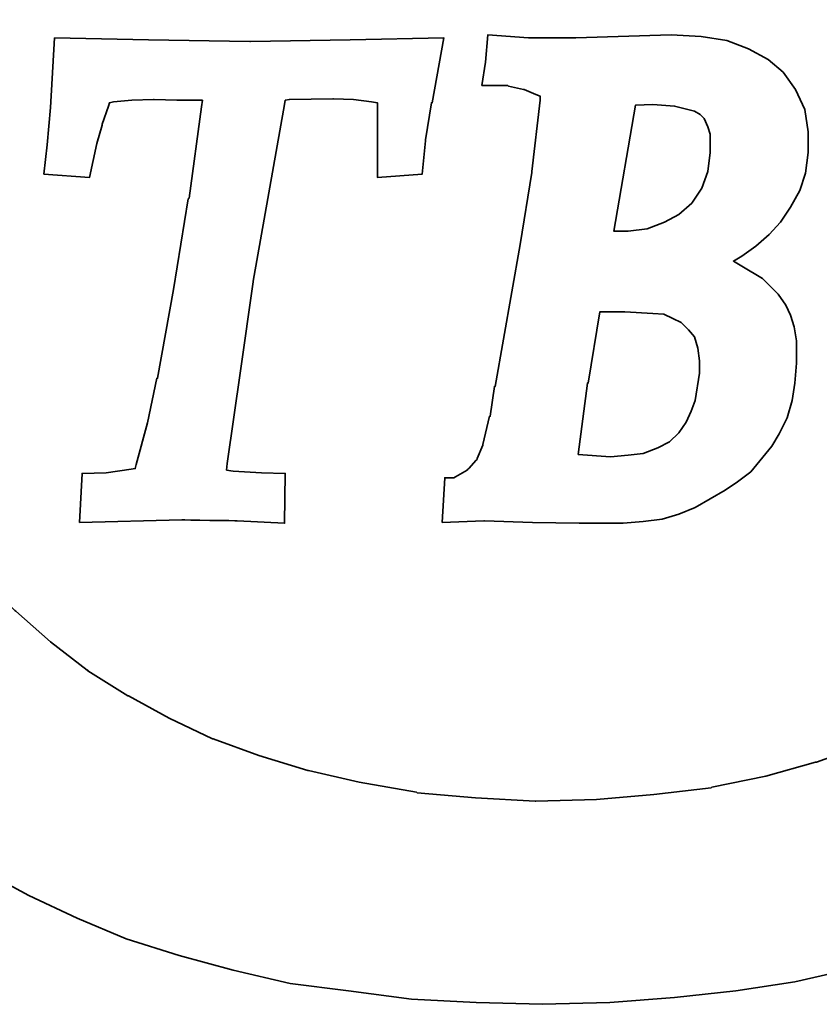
# Model space of a CAD drawing. Header units: millimetres. Extents: x -5 to 213, y -1 to 104.
# Tile 6 of 57: x 138.93 to 143.55, y 49.54 to 55.24. Entities that reach past the tile are written whole.
import ezdxf

# ---------------------------------------------------------------- set-up
doc = ezdxf.new("R2010")
doc.units = ezdxf.units.MM
doc.header["$LTSCALE"] = 0.1
doc.layers.add('layer 1', color=7, linetype='CONTINUOUS')

msp = doc.modelspace()

# ---------------------------------------------------------------- linework, layer by layer
at = {"layer": 'layer 1', "color": 1, "lineweight": 35}
for points, knots in [([(145.3408, 55.6089), (145.3408, 55.6089), (146.4588, 56.3004), (146.4588, 56.3004), (146.4588, 56.3004), (146.4588, 56.3004), (146.3008, 56.5014), (146.3008, 56.5014), (146.3008, 56.5014), (146.3008, 56.5014), (146.1188, 56.6884), (146.1188, 56.6884), (146.1188, 56.6884), (146.1188, 56.6884), (145.9313, 56.8714), (145.9313, 56.8714), (145.9313, 56.8714), (145.9313, 56.8714), (145.7388, 57.0344), (145.7388, 57.0344), (145.7388, 57.0344), (145.7388, 57.0344), (145.5328, 57.1974), (145.5328, 57.1974), (145.5328, 57.1974), (145.5328, 57.1974), (145.5278, 57.1974), (145.5278, 57.1974), (145.5278, 57.1974), (145.5278, 57.1974), (145.3028, 57.3364), (145.3028, 57.3364), (145.3028, 57.3364), (145.3028, 57.3364), (145.3028, 57.3409), (145.3028, 57.3409), (145.3028, 57.3409), (145.3028, 57.3409), (145.0768, 57.4799), (145.0768, 57.4799), (145.0768, 57.4799), (145.0768, 57.4799), (144.8328, 57.6004), (144.8328, 57.6004), (144.8328, 57.6004), (144.8328, 57.6004), (144.5873, 57.7254), (144.5873, 57.7254), (144.5873, 57.7254), (144.5873, 57.7254), (144.2898, 57.8404), (144.2898, 57.8404), (144.2898, 57.8404), (144.2898, 57.8404), (143.9683, 57.9504), (143.9683, 57.9504), (143.9683, 57.9504), (143.9683, 57.9504), (143.6328, 58.0464), (143.6328, 58.0464), (143.6328, 58.0464), (143.6328, 58.0464), (143.2783, 58.1229), (143.2783, 58.1229), (143.2783, 58.1229), (143.2783, 58.1229), (142.9178, 58.1764), (142.9178, 58.1764), (142.9178, 58.1764), (142.9178, 58.1764), (142.5248, 58.2144), (142.5248, 58.2144), (142.5248, 58.2144), (142.5248, 58.2144), (142.1218, 58.2334), (142.1218, 58.2334), (142.1218, 58.2334), (142.1218, 58.2334), (141.7138, 58.2244), (141.7138, 58.2244), (141.7138, 58.2244), (141.7138, 58.2244), (141.3248, 58.2004), (141.3248, 58.2004), (141.3248, 58.2004), (141.3248, 58.2004), (140.9648, 58.1664), (140.9648, 58.1664), (140.9648, 58.1664), (140.9648, 58.1664), (140.6148, 58.1229), (140.6148, 58.1229), (140.6148, 58.1229), (140.6148, 58.1229), (140.2793, 58.0559), (140.2793, 58.0559), (140.2793, 58.0559), (140.2793, 58.0559), (140.0488, 57.9939), (140.0488, 57.9939), (140.0488, 57.9939), (140.0488, 57.9939), (139.8188, 57.9264), (139.8188, 57.9264), (139.8188, 57.9264), (139.8188, 57.9264), (139.5928, 57.8494), (139.5928, 57.8494), (139.5928, 57.8494), (139.5928, 57.8494), (139.3818, 57.7634), (139.3818, 57.7634), (139.3818, 57.7634), (139.3818, 57.7634), (139.1758, 57.6674), (139.1758, 57.6674), (139.1758, 57.6674), (139.1758, 57.6674), (138.9648, 57.5664), (138.9648, 57.5664), (138.9648, 57.5664), (138.9648, 57.5664), (138.7728, 57.4609), (138.7728, 57.4609), (138.7728, 57.4609), (138.7728, 57.4609), (138.5808, 57.3504), (138.5808, 57.3504), (138.5808, 57.3504), (138.5808, 57.3504), (138.3983, 57.2259), (138.3983, 57.2259), (138.3983, 57.2259), (138.3983, 57.2259), (138.2208, 57.1014), (138.2208, 57.1014), (138.2208, 57.1014), (138.2208, 57.1014), (138.0578, 56.9674), (138.0578, 56.9674), (138.0578, 56.9674), (138.0578, 56.9674), (137.8898, 56.8234), (137.8898, 56.8234), (137.8898, 56.8234), (137.8898, 56.8234), (137.5973, 56.5349), (137.5973, 56.5349), (137.5973, 56.5349), (137.5973, 56.5349), (137.5918, 56.5304), (137.5918, 56.5304), (137.5918, 56.5304), (137.5918, 56.5304), (137.3188, 56.2044), (137.3188, 56.2044), (137.3188, 56.2044), (137.3188, 56.2044), (137.1648, 55.9784), (137.1648, 55.9784), (137.1648, 55.9784), (137.1648, 55.9784), (137.1603, 55.9734), (137.1603, 55.9734), (137.1603, 55.9734), (137.1603, 55.9734), (137.0118, 55.7194), (137.0118, 55.7194), (137.0118, 55.7194), (137.0118, 55.7194), (136.8768, 55.4559), (136.8768, 55.4559), (136.8768, 55.4559), (136.8768, 55.4559), (136.7618, 55.1584), (136.7618, 55.1584), (136.7618, 55.1584), (136.7618, 55.1584), (136.6658, 54.8464), (136.6658, 54.8464), (136.6658, 54.8464), (136.6658, 54.8464), (136.6658, 54.8364), (136.6658, 54.8364), (136.6658, 54.8364), (136.6658, 54.8364), (136.6038, 54.5004), (136.6038, 54.5004), (136.6038, 54.5004), (136.6038, 54.5004), (136.5848, 54.3329), (136.5848, 54.3329), (136.5848, 54.3329), (136.5848, 54.3329), (136.5748, 54.1454), (136.5748, 54.1454), (136.5748, 54.1454), (136.5748, 54.1454), (136.5653, 53.9584), (136.5653, 53.9584), (136.5653, 53.9584), (136.5653, 53.9584), (136.5653, 53.7714), (136.5653, 53.7714), (136.5653, 53.7714), (136.5653, 53.7714), (136.5938, 53.3974), (136.5938, 53.3974), (136.5938, 53.3974), (136.5938, 53.3974), (136.6518, 53.0609), (136.6518, 53.0609), (136.6518, 53.0609), (136.6518, 53.0609), (136.7238, 52.7444), (136.7238, 52.7444), (136.7238, 52.7444), (136.7238, 52.7444), (136.8343, 52.4474), (136.8343, 52.4474), (136.8343, 52.4474), (136.8343, 52.4474), (136.9543, 52.1639), (136.9543, 52.1639), (136.9543, 52.1639), (136.9543, 52.1639), (137.0978, 51.9054), (137.0978, 51.9054), (137.0978, 51.9054), (137.0978, 51.9054), (137.2468, 51.6559), (137.2468, 51.6559), (137.2468, 51.6559), (137.2468, 51.6559), (137.4288, 51.4304), (137.4288, 51.4304), (137.4288, 51.4304), (137.4288, 51.4304), (137.6113, 51.2089), (137.6113, 51.2089), (137.6113, 51.2089), (137.6113, 51.2089), (137.8128, 51.0124), (137.8128, 51.0124), (137.8128, 51.0124), (137.8128, 51.0124), (138.0188, 50.8109), (138.0188, 50.8109), (138.0188, 50.8109), (138.0188, 50.8109), (138.2398, 50.6384), (138.2398, 50.6384), (138.2398, 50.6384), (138.2398, 50.6384), (138.4748, 50.4659), (138.4748, 50.4659), (138.4748, 50.4659), (138.4748, 50.4659), (138.7248, 50.3124), (138.7248, 50.3124), (138.7248, 50.3124), (138.7248, 50.3124), (138.9833, 50.1729), (138.9833, 50.1729), (138.9833, 50.1729), (138.9833, 50.1729), (139.2618, 50.0429), (139.2618, 50.0429), (139.2618, 50.0429), (139.2618, 50.0429), (139.5448, 49.9234), (139.5448, 49.9234), (139.5448, 49.9234), (139.5448, 49.9234), (139.8518, 49.8274), (139.8518, 49.8274), (139.8518, 49.8274), (139.8518, 49.8274), (140.1638, 49.7414), (140.1638, 49.7414), (140.1638, 49.7414), (140.1638, 49.7414), (140.4948, 49.6644), (140.4948, 49.6644), (140.4948, 49.6644), (140.4948, 49.6644), (140.8303, 49.6214), (140.8303, 49.6214), (140.8303, 49.6214), (140.8303, 49.6214), (141.1953, 49.5734), (141.1953, 49.5734), (141.1953, 49.5734), (141.1953, 49.5734), (141.5698, 49.5539), (141.5698, 49.5539), (141.5698, 49.5539), (141.5698, 49.5539), (141.9538, 49.5444), (141.9538, 49.5444), (141.9538, 49.5444), (141.9538, 49.5444), (142.3423, 49.5539), (142.3423, 49.5539), (142.3423, 49.5539), (142.3423, 49.5539), (142.7168, 49.5829), (142.7168, 49.5829), (142.7168, 49.5829), (142.7168, 49.5829), (143.0718, 49.6214), (143.0718, 49.6214), (143.0718, 49.6214), (143.0718, 49.6214), (143.4118, 49.6739), (143.4118, 49.6739), (143.4118, 49.6739), (143.4118, 49.6739), (143.7428, 49.7504), (143.7428, 49.7504), (143.7428, 49.7504), (143.7428, 49.7504), (144.0598, 49.8374), (144.0598, 49.8374), (144.0598, 49.8374), (144.0598, 49.8374), (144.3578, 49.9379), (144.3578, 49.9379), (144.3578, 49.9379), (144.3578, 49.9379), (144.6548, 50.0579), (144.6548, 50.0579), (144.6548, 50.0579), (144.6548, 50.0579), (145.0583, 50.2494), (145.0583, 50.2494), (145.0583, 50.2494), (145.0583, 50.2494), (145.2543, 50.3554), (145.2543, 50.3554), (145.2543, 50.3554), (145.2543, 50.3554), (145.4373, 50.4659), (145.4373, 50.4659), (145.4373, 50.4659), (145.4373, 50.4659), (145.6148, 50.5899), (145.6148, 50.5899), (145.6148, 50.5899), (145.6148, 50.5899), (145.7868, 50.7244), (145.7868, 50.7244), (145.7868, 50.7244), (145.7868, 50.7244), (145.9508, 50.8594), (145.9508, 50.8594), (145.9508, 50.8594), (145.9508, 50.8594), (146.1043, 51.0034), (146.1043, 51.0034), (146.1043, 51.0034), (146.1043, 51.0034), (146.3058, 51.2049), (146.3058, 51.2049), (146.3058, 51.2049), (146.3058, 51.2049), (146.3968, 51.3009), (146.3968, 51.3009), (146.3968, 51.3009), (146.3968, 51.3009), (146.4638, 51.3724), (146.4638, 51.3724), (146.4638, 51.3724), (146.4638, 51.3724), (145.3408, 52.0684), (145.3408, 52.0684), (145.3408, 52.0684), (145.3408, 52.0684), (145.1678, 51.8999), (145.1678, 51.8999), (145.1678, 51.8999), (145.1678, 51.8999), (144.9768, 51.7374), (144.9768, 51.7374), (144.9768, 51.7374), (144.9768, 51.7374), (144.7648, 51.5739), (144.7648, 51.5739), (144.7648, 51.5739), (144.7648, 51.5739), (144.5448, 51.4204), (144.5448, 51.4204), (144.5448, 51.4204), (144.5448, 51.4204), (144.5398, 51.4154), (144.5398, 51.4154), (144.5398, 51.4154), (144.5398, 51.4154), (144.3093, 51.2809), (144.3093, 51.2809), (144.3093, 51.2809), (144.3093, 51.2809), (144.0698, 51.1564), (144.0698, 51.1564), (144.0698, 51.1564), (144.0698, 51.1564), (144.0648, 51.1564), (144.0648, 51.1564), (144.0648, 51.1564), (144.0648, 51.1564), (143.8058, 51.0409), (143.8058, 51.0409), (143.8058, 51.0409), (143.8058, 51.0409), (143.5368, 50.9449), (143.5368, 50.9449), (143.5368, 50.9449), (143.5368, 50.9449), (143.5323, 50.9449), (143.5323, 50.9449), (143.5323, 50.9449), (143.5323, 50.9449), (143.2438, 50.8634), (143.2438, 50.8634), (143.2438, 50.8634), (143.2438, 50.8634), (142.9328, 50.8014), (142.9328, 50.8014), (142.9328, 50.8014), (142.9328, 50.8014), (142.9278, 50.7964), (142.9278, 50.7964), (142.9278, 50.7964), (142.9278, 50.7964), (142.5968, 50.7584), (142.5968, 50.7584), (142.5968, 50.7584), (142.5968, 50.7584), (142.2658, 50.7294), (142.2658, 50.7294), (142.2658, 50.7294), (142.2658, 50.7294), (141.9153, 50.7194), (141.9153, 50.7194), (141.9153, 50.7194), (141.9153, 50.7194), (141.9108, 50.7194), (141.9108, 50.7194), (141.9108, 50.7194), (141.9108, 50.7194), (141.5653, 50.7394), (141.5653, 50.7394), (141.5653, 50.7394), (141.5653, 50.7394), (141.2288, 50.7674), (141.2288, 50.7674), (141.2288, 50.7674), (141.2288, 50.7674), (141.2243, 50.7724), (141.2243, 50.7724), (141.2243, 50.7724), (141.2243, 50.7724), (140.8928, 50.8299), (140.8928, 50.8299), (140.8928, 50.8299), (140.8928, 50.8299), (140.6008, 50.8969), (140.6008, 50.8969), (140.6008, 50.8969), (140.6008, 50.8969), (140.5958, 50.8969), (140.5958, 50.8969), (140.5958, 50.8969), (140.5958, 50.8969), (140.3128, 50.9834), (140.3128, 50.9834), (140.3128, 50.9834), (140.3128, 50.9834), (140.0488, 51.0794), (140.0488, 51.0794), (140.0488, 51.0794), (140.0488, 51.0794), (140.0438, 51.0794), (140.0438, 51.0794), (140.0438, 51.0794), (140.0438, 51.0794), (139.7948, 51.1994), (139.7948, 51.1994), (139.7948, 51.1994), (139.7948, 51.1994), (139.5588, 51.3289), (139.5588, 51.3289), (139.5588, 51.3289), (139.5588, 51.3289), (139.5548, 51.3289), (139.5548, 51.3289), (139.5548, 51.3289), (139.5548, 51.3289), (139.3238, 51.4729), (139.3238, 51.4729), (139.3238, 51.4729), (139.3238, 51.4729), (139.3238, 51.4779), (139.3238, 51.4779), (139.3238, 51.4779), (139.3238, 51.4779), (139.3198, 51.4779), (139.3198, 51.4779), (139.3198, 51.4779), (139.3198, 51.4779), (139.1078, 51.6414), (139.1078, 51.6414), (139.1078, 51.6414), (139.1078, 51.6414), (138.9068, 51.8184), (138.9068, 51.8184), (138.9068, 51.8184), (138.9068, 51.8184), (138.9018, 51.8229), (138.9018, 51.8229), (138.9018, 51.8229), (138.9018, 51.8229), (138.7198, 52.0104), (138.7198, 52.0104), (138.7198, 52.0104), (138.7198, 52.0104), (138.5473, 52.2119), (138.5473, 52.2119), (138.5473, 52.2119), (138.5473, 52.2119), (138.5473, 52.2164), (138.5473, 52.2164), (138.5473, 52.2164), (138.5473, 52.2164), (138.3933, 52.4474), (138.3933, 52.4474), (138.3933, 52.4474), (138.3933, 52.4474), (138.3888, 52.4474), (138.3888, 52.4474), (138.3888, 52.4474), (138.3888, 52.4474), (138.3838, 52.4564), (138.3838, 52.4564), (138.3838, 52.4564), (138.3838, 52.4564), (138.2638, 52.6819), (138.2638, 52.6819), (138.2638, 52.6819), (138.2638, 52.6819), (138.2638, 52.6869), (138.2638, 52.6869), (138.2638, 52.6869), (138.2638, 52.6869), (138.1628, 52.9514), (138.1628, 52.9514), (138.1628, 52.9514), (138.1628, 52.9514), (138.1578, 52.9604), (138.1578, 52.9604), (138.1578, 52.9604), (138.1578, 52.9604), (138.0723, 53.2484), (138.0723, 53.2484), (138.0723, 53.2484), (138.0723, 53.2484), (138.0723, 53.2534), (138.0723, 53.2534), (138.0723, 53.2534), (138.0723, 53.2534), (138.0428, 53.4064), (138.0428, 53.4064), (138.0428, 53.4064), (138.0428, 53.4064), (138.0378, 53.4114), (138.0378, 53.4114), (138.0378, 53.4114), (138.0378, 53.4114), (138.0188, 53.5649), (138.0188, 53.5649), (138.0188, 53.5649), (138.0188, 53.5649), (138.0098, 53.7374), (138.0098, 53.7374), (138.0098, 53.7374), (138.0098, 53.7374), (138.0043, 53.9104), (138.0043, 53.9104), (138.0043, 53.9104), (138.0043, 53.9104), (138.0043, 53.9154), (138.0043, 53.9154), (138.0043, 53.9154), (138.0043, 53.9154), (138.0138, 54.0689), (138.0138, 54.0689), (138.0138, 54.0689), (138.0138, 54.0689), (138.0138, 54.0884), (138.0138, 54.0884), (138.0138, 54.0884), (138.0138, 54.0884), (138.0283, 54.2514), (138.0283, 54.2514), (138.0283, 54.2514), (138.0283, 54.2514), (138.0478, 54.4044), (138.0478, 54.4044), (138.0478, 54.4044), (138.0478, 54.4044), (138.0478, 54.4099), (138.0478, 54.4099), (138.0478, 54.4099), (138.0478, 54.4099), (138.0528, 54.4099), (138.0528, 54.4099), (138.0528, 54.4099), (138.0528, 54.4099), (138.0528, 54.4194), (138.0528, 54.4194), (138.0528, 54.4194), (138.0528, 54.4194), (138.0818, 54.5584), (138.0818, 54.5584), (138.0818, 54.5584), (138.0818, 54.5584), (138.0818, 54.5634), (138.0818, 54.5634), (138.0818, 54.5634), (138.0818, 54.5634), (138.0908, 54.5964), (138.0908, 54.5964), (138.0908, 54.5964), (138.0908, 54.5964), (138.1683, 54.8464), (138.1683, 54.8464), (138.1683, 54.8464), (138.1683, 54.8464), (138.1683, 54.8509), (138.1683, 54.8509), (138.1683, 54.8509), (138.1683, 54.8509), (138.2928, 55.1104), (138.2928, 55.1104), (138.2928, 55.1104), (138.2928, 55.1104), (138.4268, 55.3504), (138.4268, 55.3504), (138.4268, 55.3504), (138.4268, 55.3504), (138.4318, 55.3544), (138.4318, 55.3544), (138.4318, 55.3544), (138.4318, 55.3544), (138.5953, 55.5754), (138.5953, 55.5754), (138.5953, 55.5754), (138.5953, 55.5754), (138.7678, 55.7674), (138.7678, 55.7674), (138.7678, 55.7674), (138.7678, 55.7674), (138.7678, 55.7724), (138.7678, 55.7724), (138.7678, 55.7724), (138.7678, 55.7724), (138.9498, 55.9544), (138.9498, 55.9544), (138.9498, 55.9544), (138.9498, 55.9544), (138.9548, 55.9544), (138.9548, 55.9544), (138.9548, 55.9544), (138.9548, 55.9544), (139.1558, 56.1269), (139.1558, 56.1269), (139.1558, 56.1269), (139.1558, 56.1269), (139.3768, 56.2804), (139.3768, 56.2804), (139.3768, 56.2804), (139.3768, 56.2804), (139.3818, 56.2854), (139.3818, 56.2854), (139.3818, 56.2854), (139.3818, 56.2854), (139.6123, 56.4294), (139.6123, 56.4294), (139.6123, 56.4294), (139.6123, 56.4294), (139.8518, 56.5639), (139.8518, 56.5639), (139.8518, 56.5639), (139.8518, 56.5639), (139.8568, 56.5639), (139.8568, 56.5639), (139.8568, 56.5639), (139.8568, 56.5639), (140.1058, 56.6739), (140.1058, 56.6739), (140.1058, 56.6739), (140.1058, 56.6739), (140.3753, 56.7699), (140.3753, 56.7699), (140.3753, 56.7699), (140.3753, 56.7699), (140.6528, 56.8614), (140.6528, 56.8614), (140.6528, 56.8614), (140.6528, 56.8614), (140.6578, 56.8614), (140.6578, 56.8614), (140.6578, 56.8614), (140.6578, 56.8614), (140.9558, 56.9284), (140.9558, 56.9284), (140.9558, 56.9284), (140.9558, 56.9284), (140.9558, 56.9334), (140.9558, 56.9334), (140.9558, 56.9334), (140.9558, 56.9334), (140.9608, 56.9334), (140.9608, 56.9334), (140.9608, 56.9334), (140.9608, 56.9334), (141.2918, 56.9814), (141.2918, 56.9814), (141.2918, 56.9814), (141.2918, 56.9814), (141.2958, 56.9814), (141.2958, 56.9814), (141.2958, 56.9814), (141.2958, 56.9814), (141.6373, 57.0099), (141.6373, 57.0099), (141.6373, 57.0099), (141.6373, 57.0099), (141.9778, 57.0194), (141.9778, 57.0194), (141.9778, 57.0194), (141.9778, 57.0194), (141.9828, 57.0194), (141.9828, 57.0194), (141.9828, 57.0194), (141.9828, 57.0194), (142.3278, 57.0099), (142.3278, 57.0099), (142.3278, 57.0099), (142.3278, 57.0099), (142.6638, 56.9814), (142.6638, 56.9814), (142.6638, 56.9814), (142.6638, 56.9814), (142.6688, 56.9764), (142.6688, 56.9764), (142.6688, 56.9764), (142.6688, 56.9764), (142.9848, 56.9194), (142.9848, 56.9194), (142.9848, 56.9194), (142.9848, 56.9194), (143.2918, 56.8564), (143.2918, 56.8564), (143.2918, 56.8564), (143.2918, 56.8564), (143.2968, 56.8564), (143.2968, 56.8564), (143.2968, 56.8564), (143.2968, 56.8564), (143.5848, 56.7699), (143.5848, 56.7699), (143.5848, 56.7699), (143.5848, 56.7699), (143.8148, 56.6844), (143.8148, 56.6844), (143.8148, 56.6844), (143.8148, 56.6844), (144.0458, 56.5884), (144.0458, 56.5884), (144.0458, 56.5884), (144.0458, 56.5884), (144.0508, 56.5884), (144.0508, 56.5884), (144.0508, 56.5884), (144.0508, 56.5884), (144.2618, 56.4774), (144.2618, 56.4774), (144.2618, 56.4774), (144.2618, 56.4774), (144.4728, 56.3524), (144.4728, 56.3524), (144.4728, 56.3524), (144.4728, 56.3524), (144.4728, 56.3484), (144.4728, 56.3484), (144.4728, 56.3484), (144.4728, 56.3484), (144.6648, 56.2234), (144.6648, 56.2234), (144.6648, 56.2234), (144.6648, 56.2234), (144.6693, 56.2234), (144.6693, 56.2234), (144.6693, 56.2234), (144.6693, 56.2234), (144.8468, 56.0844), (144.8468, 56.0844), (144.8468, 56.0844), (144.8468, 56.0844), (144.8518, 56.0789), (144.8518, 56.0789), (144.8518, 56.0789), (144.8518, 56.0789), (145.0248, 55.9304), (145.0248, 55.9304), (145.0248, 55.9304), (145.0248, 55.9304), (145.0288, 55.9254), (145.0288, 55.9254), (145.0288, 55.9254), (145.0288, 55.9254), (145.1828, 55.7674), (145.1828, 55.7674), (145.1828, 55.7674), (145.1828, 55.7674), (145.2688, 55.6764), (145.2688, 55.6764), (145.2688, 55.6764), (145.2688, 55.6764), (145.3408, 55.6089), (145.3408, 55.6089)], [0, 0, 0, 0, 0.004808, 0.004808, 0.004808, 0.004808, 0.009615, 0.009615, 0.009615, 0.009615, 0.014423, 0.014423, 0.014423, 0.014423, 0.019231, 0.019231, 0.019231, 0.019231, 0.024038, 0.024038, 0.024038, 0.024038, 0.028846, 0.028846, 0.028846, 0.028846, 0.033654, 0.033654, 0.033654, 0.033654, 0.038462, 0.038462, 0.038462, 0.038462, 0.043269, 0.043269, 0.043269, 0.043269, 0.048077, 0.048077, 0.048077, 0.048077, 0.052885, 0.052885, 0.052885, 0.052885, 0.057692, 0.057692, 0.057692, 0.057692, 0.0625, 0.0625, 0.0625, 0.0625, 0.067308, 0.067308, 0.067308, 0.067308, 0.072115, 0.072115, 0.072115, 0.072115, 0.076923, 0.076923, 0.076923, 0.076923, 0.081731, 0.081731, 0.081731, 0.081731, 0.086538, 0.086538, 0.086538, 0.086538, 0.091346, 0.091346, 0.091346, 0.091346, 0.096154, 0.096154, 0.096154, 0.096154, 0.100962, 0.100962, 0.100962, 0.100962, 0.105769, 0.105769, 0.105769, 0.105769, 0.110577, 0.110577, 0.110577, 0.110577, 0.115385, 0.115385, 0.115385, 0.115385, 0.120192, 0.120192, 0.120192, 0.120192, 0.125, 0.125, 0.125, 0.125, 0.129808, 0.129808, 0.129808, 0.129808, 0.134615, 0.134615, 0.134615, 0.134615, 0.139423, 0.139423, 0.139423, 0.139423, 0.144231, 0.144231, 0.144231, 0.144231, 0.149038, 0.149038, 0.149038, 0.149038, 0.153846, 0.153846, 0.153846, 0.153846, 0.158654, 0.158654, 0.158654, 0.158654, 0.163462, 0.163462, 0.163462, 0.163462, 0.168269, 0.168269, 0.168269, 0.168269, 0.173077, 0.173077, 0.173077, 0.173077, 0.177885, 0.177885, 0.177885, 0.177885, 0.182692, 0.182692, 0.182692, 0.182692, 0.1875, 0.1875, 0.1875, 0.1875, 0.192308, 0.192308, 0.192308, 0.192308, 0.197115, 0.197115, 0.197115, 0.197115, 0.201923, 0.201923, 0.201923, 0.201923, 0.206731, 0.206731, 0.206731, 0.206731, 0.211538, 0.211538, 0.211538, 0.211538, 0.216346, 0.216346, 0.216346, 0.216346, 0.221154, 0.221154, 0.221154, 0.221154, 0.225962, 0.225962, 0.225962, 0.225962, 0.230769, 0.230769, 0.230769, 0.230769, 0.235577, 0.235577, 0.235577, 0.235577, 0.240385, 0.240385, 0.240385, 0.240385, 0.245192, 0.245192, 0.245192, 0.245192, 0.25, 0.25, 0.25, 0.25, 0.254808, 0.254808, 0.254808, 0.254808, 0.259615, 0.259615, 0.259615, 0.259615, 0.264423, 0.264423, 0.264423, 0.264423, 0.269231, 0.269231, 0.269231, 0.269231, 0.274038, 0.274038, 0.274038, 0.274038, 0.278846, 0.278846, 0.278846, 0.278846, 0.283654, 0.283654, 0.283654, 0.283654, 0.288462, 0.288462, 0.288462, 0.288462, 0.293269, 0.293269, 0.293269, 0.293269, 0.298077, 0.298077, 0.298077, 0.298077, 0.302885, 0.302885, 0.302885, 0.302885, 0.307692, 0.307692, 0.307692, 0.307692, 0.3125, 0.3125, 0.3125, 0.3125, 0.317308, 0.317308, 0.317308, 0.317308, 0.322115, 0.322115, 0.322115, 0.322115, 0.326923, 0.326923, 0.326923, 0.326923, 0.331731, 0.331731, 0.331731, 0.331731, 0.336538, 0.336538, 0.336538, 0.336538, 0.341346, 0.341346, 0.341346, 0.341346, 0.346154, 0.346154, 0.346154, 0.346154, 0.350962, 0.350962, 0.350962, 0.350962, 0.355769, 0.355769, 0.355769, 0.355769, 0.360577, 0.360577, 0.360577, 0.360577, 0.365385, 0.365385, 0.365385, 0.365385, 0.370192, 0.370192, 0.370192, 0.370192, 0.375, 0.375, 0.375, 0.375, 0.379808, 0.379808, 0.379808, 0.379808, 0.384615, 0.384615, 0.384615, 0.384615, 0.389423, 0.389423, 0.389423, 0.389423, 0.394231, 0.394231, 0.394231, 0.394231, 0.399038, 0.399038, 0.399038, 0.399038, 0.403846, 0.403846, 0.403846, 0.403846, 0.408654, 0.408654, 0.408654, 0.408654, 0.413462, 0.413462, 0.413462, 0.413462, 0.418269, 0.418269, 0.418269, 0.418269, 0.423077, 0.423077, 0.423077, 0.423077, 0.427885, 0.427885, 0.427885, 0.427885, 0.432692, 0.432692, 0.432692, 0.432692, 0.4375, 0.4375, 0.4375, 0.4375, 0.442308, 0.442308, 0.442308, 0.442308, 0.447115, 0.447115, 0.447115, 0.447115, 0.451923, 0.451923, 0.451923, 0.451923, 0.456731, 0.456731, 0.456731, 0.456731, 0.461538, 0.461538, 0.461538, 0.461538, 0.466346, 0.466346, 0.466346, 0.466346, 0.471154, 0.471154, 0.471154, 0.471154, 0.475962, 0.475962, 0.475962, 0.475962, 0.480769, 0.480769, 0.480769, 0.480769, 0.485577, 0.485577, 0.485577, 0.485577, 0.490385, 0.490385, 0.490385, 0.490385, 0.495192, 0.495192, 0.495192, 0.495192, 0.5, 0.5, 0.5, 0.5, 0.504808, 0.504808, 0.504808, 0.504808, 0.509615, 0.509615, 0.509615, 0.509615, 0.514423, 0.514423, 0.514423, 0.514423, 0.519231, 0.519231, 0.519231, 0.519231, 0.524038, 0.524038, 0.524038, 0.524038, 0.528846, 0.528846, 0.528846, 0.528846, 0.533654, 0.533654, 0.533654, 0.533654, 0.538462, 0.538462, 0.538462, 0.538462, 0.543269, 0.543269, 0.543269, 0.543269, 0.548077, 0.548077, 0.548077, 0.548077, 0.552885, 0.552885, 0.552885, 0.552885, 0.557692, 0.557692, 0.557692, 0.557692, 0.5625, 0.5625, 0.5625, 0.5625, 0.567308, 0.567308, 0.567308, 0.567308, 0.572115, 0.572115, 0.572115, 0.572115, 0.576923, 0.576923, 0.576923, 0.576923, 0.581731, 0.581731, 0.581731, 0.581731, 0.586538, 0.586538, 0.586538, 0.586538, 0.591346, 0.591346, 0.591346, 0.591346, 0.596154, 0.596154, 0.596154, 0.596154, 0.600962, 0.600962, 0.600962, 0.600962, 0.605769, 0.605769, 0.605769, 0.605769, 0.610577, 0.610577, 0.610577, 0.610577, 0.615385, 0.615385, 0.615385, 0.615385, 0.620192, 0.620192, 0.620192, 0.620192, 0.625, 0.625, 0.625, 0.625, 0.629808, 0.629808, 0.629808, 0.629808, 0.634615, 0.634615, 0.634615, 0.634615, 0.639423, 0.639423, 0.639423, 0.639423, 0.644231, 0.644231, 0.644231, 0.644231, 0.649038, 0.649038, 0.649038, 0.649038, 0.653846, 0.653846, 0.653846, 0.653846, 0.658654, 0.658654, 0.658654, 0.658654, 0.663462, 0.663462, 0.663462, 0.663462, 0.668269, 0.668269, 0.668269, 0.668269, 0.673077, 0.673077, 0.673077, 0.673077, 0.677885, 0.677885, 0.677885, 0.677885, 0.682692, 0.682692, 0.682692, 0.682692, 0.6875, 0.6875, 0.6875, 0.6875, 0.692308, 0.692308, 0.692308, 0.692308, 0.697115, 0.697115, 0.697115, 0.697115, 0.701923, 0.701923, 0.701923, 0.701923, 0.706731, 0.706731, 0.706731, 0.706731, 0.711538, 0.711538, 0.711538, 0.711538, 0.716346, 0.716346, 0.716346, 0.716346, 0.721154, 0.721154, 0.721154, 0.721154, 0.725962, 0.725962, 0.725962, 0.725962, 0.730769, 0.730769, 0.730769, 0.730769, 0.735577, 0.735577, 0.735577, 0.735577, 0.740385, 0.740385, 0.740385, 0.740385, 0.745192, 0.745192, 0.745192, 0.745192, 0.75, 0.75, 0.75, 0.75, 0.754808, 0.754808, 0.754808, 0.754808, 0.759615, 0.759615, 0.759615, 0.759615, 0.764423, 0.764423, 0.764423, 0.764423, 0.769231, 0.769231, 0.769231, 0.769231, 0.774038, 0.774038, 0.774038, 0.774038, 0.778846, 0.778846, 0.778846, 0.778846, 0.783654, 0.783654, 0.783654, 0.783654, 0.788462, 0.788462, 0.788462, 0.788462, 0.793269, 0.793269, 0.793269, 0.793269, 0.798077, 0.798077, 0.798077, 0.798077, 0.802885, 0.802885, 0.802885, 0.802885, 0.807692, 0.807692, 0.807692, 0.807692, 0.8125, 0.8125, 0.8125, 0.8125, 0.817308, 0.817308, 0.817308, 0.817308, 0.822115, 0.822115, 0.822115, 0.822115, 0.826923, 0.826923, 0.826923, 0.826923, 0.831731, 0.831731, 0.831731, 0.831731, 0.836538, 0.836538, 0.836538, 0.836538, 0.841346, 0.841346, 0.841346, 0.841346, 0.846154, 0.846154, 0.846154, 0.846154, 0.850962, 0.850962, 0.850962, 0.850962, 0.855769, 0.855769, 0.855769, 0.855769, 0.860577, 0.860577, 0.860577, 0.860577, 0.865385, 0.865385, 0.865385, 0.865385, 0.870192, 0.870192, 0.870192, 0.870192, 0.875, 0.875, 0.875, 0.875, 0.879808, 0.879808, 0.879808, 0.879808, 0.884615, 0.884615, 0.884615, 0.884615, 0.889423, 0.889423, 0.889423, 0.889423, 0.894231, 0.894231, 0.894231, 0.894231, 0.899038, 0.899038, 0.899038, 0.899038, 0.903846, 0.903846, 0.903846, 0.903846, 0.908654, 0.908654, 0.908654, 0.908654, 0.913462, 0.913462, 0.913462, 0.913462, 0.918269, 0.918269, 0.918269, 0.918269, 0.923077, 0.923077, 0.923077, 0.923077, 0.927885, 0.927885, 0.927885, 0.927885, 0.932692, 0.932692, 0.932692, 0.932692, 0.9375, 0.9375, 0.9375, 0.9375, 0.942308, 0.942308, 0.942308, 0.942308, 0.947115, 0.947115, 0.947115, 0.947115, 0.951923, 0.951923, 0.951923, 0.951923, 0.956731, 0.956731, 0.956731, 0.956731, 0.961538, 0.961538, 0.961538, 0.961538, 0.966346, 0.966346, 0.966346, 0.966346, 0.971154, 0.971154, 0.971154, 0.971154, 0.975962, 0.975962, 0.975962, 0.975962, 0.980769, 0.980769, 0.980769, 0.980769, 0.985577, 0.985577, 0.985577, 0.985577, 0.990385, 0.990385, 0.990385, 0.990385, 0.995192, 0.995192, 0.995192, 0.995192, 1, 1, 1, 1]), ([(143.4888, 54.5924), (143.4888, 54.5924), (143.4698, 54.7214), (143.4698, 54.7214), (143.4698, 54.7214), (143.4698, 54.7214), (143.4168, 54.8364), (143.4168, 54.8364), (143.4168, 54.8364), (143.4168, 54.8364), (143.3448, 54.9374), (143.3448, 54.9374), (143.3448, 54.9374), (143.3448, 54.9374), (143.2588, 55.0094), (143.2588, 55.0094), (143.2588, 55.0094), (143.2588, 55.0094), (143.1438, 55.0714), (143.1438, 55.0714), (143.1438, 55.0714), (143.1438, 55.0714), (143.0188, 55.1194), (143.0188, 55.1194), (143.0188, 55.1194), (143.0188, 55.1194), (142.8698, 55.1434), (142.8698, 55.1434), (142.8698, 55.1434), (142.8698, 55.1434), (142.6968, 55.1534), (142.6968, 55.1534), (142.6968, 55.1534), (142.6968, 55.1534), (142.1458, 55.1344), (142.1458, 55.1344), (142.1458, 55.1344), (142.1458, 55.1344), (141.8718, 55.1344), (141.8718, 55.1344), (141.8718, 55.1344), (141.8718, 55.1344), (141.6373, 55.1534), (141.6373, 55.1534), (141.6373, 55.1534), (141.6373, 55.1534), (141.6228, 54.9954), (141.6228, 54.9954), (141.6228, 54.9954), (141.6228, 54.9954), (141.6028, 54.8604), (141.6028, 54.8604), (141.6028, 54.8604), (141.6028, 54.8604), (141.7468, 54.8604), (141.7468, 54.8604), (141.7468, 54.8604), (141.7468, 54.8604), (141.7518, 54.8604), (141.7518, 54.8604), (141.7518, 54.8604), (141.7518, 54.8604), (141.7568, 54.8559), (141.7568, 54.8559), (141.7568, 54.8559), (141.7568, 54.8559), (141.8433, 54.8364), (141.8433, 54.8364), (141.8433, 54.8364), (141.8433, 54.8364), (141.8478, 54.8364), (141.8478, 54.8364), (141.8478, 54.8364), (141.8478, 54.8364), (141.9153, 54.8074), (141.9153, 54.8074), (141.9153, 54.8074), (141.9153, 54.8074), (141.9388, 54.7984), (141.9388, 54.7984), (141.9388, 54.7984), (141.9388, 54.7984), (141.9388, 54.7739), (141.9388, 54.7739), (141.9388, 54.7739), (141.9388, 54.7739), (141.8913, 54.3614), (141.8913, 54.3614), (141.8913, 54.3614), (141.8913, 54.3614), (141.8913, 54.3564), (141.8913, 54.3564), (141.8913, 54.3564), (141.8913, 54.3564), (141.8238, 53.9389), (141.8238, 53.9389), (141.8238, 53.9389), (141.8238, 53.9389), (141.6798, 53.1184), (141.6798, 53.1184), (141.6798, 53.1184), (141.6798, 53.1184), (141.6753, 53.1184), (141.6753, 53.1184), (141.6753, 53.1184), (141.6753, 53.1184), (141.6508, 52.9459), (141.6508, 52.9459), (141.6508, 52.9459), (141.6508, 52.9459), (141.6468, 52.9459), (141.6468, 52.9459), (141.6468, 52.9459), (141.6468, 52.9459), (141.6078, 52.7834), (141.6078, 52.7834), (141.6078, 52.7834), (141.6078, 52.7834), (141.6078, 52.7784), (141.6078, 52.7784), (141.6078, 52.7784), (141.6078, 52.7784), (141.5748, 52.7014), (141.5748, 52.7014), (141.5748, 52.7014), (141.5748, 52.7014), (141.5748, 52.6964), (141.5748, 52.6964), (141.5748, 52.6964), (141.5748, 52.6964), (141.5698, 52.6914), (141.5698, 52.6914), (141.5698, 52.6914), (141.5698, 52.6914), (141.5268, 52.6434), (141.5268, 52.6434), (141.5268, 52.6434), (141.5268, 52.6434), (141.5218, 52.6394), (141.5218, 52.6394), (141.5218, 52.6394), (141.5218, 52.6394), (141.5173, 52.6344), (141.5173, 52.6344), (141.5173, 52.6344), (141.5173, 52.6344), (141.4493, 52.5959), (141.4493, 52.5959), (141.4493, 52.5959), (141.4493, 52.5959), (141.4398, 52.5909), (141.4398, 52.5909), (141.4398, 52.5909), (141.4398, 52.5909), (141.4308, 52.5909), (141.4308, 52.5909), (141.4308, 52.5909), (141.4308, 52.5909), (141.3878, 52.5909), (141.3878, 52.5909), (141.3878, 52.5909), (141.3878, 52.5909), (141.3733, 52.3324), (141.3733, 52.3324), (141.3733, 52.3324), (141.3733, 52.3324), (141.6133, 52.3414), (141.6133, 52.3414), (141.6133, 52.3414), (141.6133, 52.3414), (141.6178, 52.3414), (141.6178, 52.3414), (141.6178, 52.3414), (141.6178, 52.3414), (141.8958, 52.3324), (141.8958, 52.3324), (141.8958, 52.3324), (141.8958, 52.3324), (142.1648, 52.3269), (142.1648, 52.3269), (142.1648, 52.3269), (142.1648, 52.3269), (142.4188, 52.3269), (142.4188, 52.3269), (142.4188, 52.3269), (142.4188, 52.3269), (142.5343, 52.3364), (142.5343, 52.3364), (142.5343, 52.3364), (142.5343, 52.3364), (142.6448, 52.3509), (142.6448, 52.3509), (142.6448, 52.3509), (142.6448, 52.3509), (142.7408, 52.3804), (142.7408, 52.3804), (142.7408, 52.3804), (142.7408, 52.3804), (142.8368, 52.4179), (142.8368, 52.4179), (142.8368, 52.4179), (142.8368, 52.4179), (143.0093, 52.5194), (143.0093, 52.5194), (143.0093, 52.5194), (143.0093, 52.5194), (143.0813, 52.5669), (143.0813, 52.5669), (143.0813, 52.5669), (143.0813, 52.5669), (143.1578, 52.6244), (143.1578, 52.6244), (143.1578, 52.6244), (143.1578, 52.6244), (143.2783, 52.7734), (143.2783, 52.7734), (143.2783, 52.7734), (143.2783, 52.7734), (143.3208, 52.8454), (143.3208, 52.8454), (143.3208, 52.8454), (143.3208, 52.8454), (143.3688, 52.9369), (143.3688, 52.9369), (143.3688, 52.9369), (143.3688, 52.9369), (143.3978, 53.0374), (143.3978, 53.0374), (143.3978, 53.0374), (143.3978, 53.0374), (143.4118, 53.1384), (143.4118, 53.1384), (143.4118, 53.1384), (143.4118, 53.1384), (143.4218, 53.2534), (143.4218, 53.2534), (143.4218, 53.2534), (143.4218, 53.2534), (143.4218, 53.3824), (143.4218, 53.3824), (143.4218, 53.3824), (143.4218, 53.3824), (143.4078, 53.4639), (143.4078, 53.4639), (143.4078, 53.4639), (143.4078, 53.4639), (143.3878, 53.5314), (143.3878, 53.5314), (143.3878, 53.5314), (143.3878, 53.5314), (143.3598, 53.5889), (143.3598, 53.5889), (143.3598, 53.5889), (143.3598, 53.5889), (143.3158, 53.6519), (143.3158, 53.6519), (143.3158, 53.6519), (143.3158, 53.6519), (143.2248, 53.7424), (143.2248, 53.7424), (143.2248, 53.7424), (143.2248, 53.7424), (143.1053, 53.8144), (143.1053, 53.8144), (143.1053, 53.8144), (143.1053, 53.8144), (143.0573, 53.8434), (143.0573, 53.8434), (143.0573, 53.8434), (143.0573, 53.8434), (143.1053, 53.8724), (143.1053, 53.8724), (143.1053, 53.8724), (143.1053, 53.8724), (143.1868, 53.9294), (143.1868, 53.9294), (143.1868, 53.9294), (143.1868, 53.9294), (143.2638, 53.9974), (143.2638, 53.9974), (143.2638, 53.9974), (143.2638, 53.9974), (143.3303, 54.0689), (143.3303, 54.0689), (143.3303, 54.0689), (143.3303, 54.0689), (143.3878, 54.1554), (143.3878, 54.1554), (143.3878, 54.1554), (143.3878, 54.1554), (143.4408, 54.2514), (143.4408, 54.2514), (143.4408, 54.2514), (143.4408, 54.2514), (143.4748, 54.3524), (143.4748, 54.3524), (143.4748, 54.3524), (143.4748, 54.3524), (143.4888, 54.4719), (143.4888, 54.4719), (143.4888, 54.4719), (143.4888, 54.4719), (143.4888, 54.5924), (143.4888, 54.5924)], [0, 0, 0, 0, 0.013158, 0.013158, 0.013158, 0.013158, 0.026316, 0.026316, 0.026316, 0.026316, 0.039474, 0.039474, 0.039474, 0.039474, 0.052632, 0.052632, 0.052632, 0.052632, 0.065789, 0.065789, 0.065789, 0.065789, 0.078947, 0.078947, 0.078947, 0.078947, 0.092105, 0.092105, 0.092105, 0.092105, 0.105263, 0.105263, 0.105263, 0.105263, 0.118421, 0.118421, 0.118421, 0.118421, 0.131579, 0.131579, 0.131579, 0.131579, 0.144737, 0.144737, 0.144737, 0.144737, 0.157895, 0.157895, 0.157895, 0.157895, 0.171053, 0.171053, 0.171053, 0.171053, 0.184211, 0.184211, 0.184211, 0.184211, 0.197368, 0.197368, 0.197368, 0.197368, 0.210526, 0.210526, 0.210526, 0.210526, 0.223684, 0.223684, 0.223684, 0.223684, 0.236842, 0.236842, 0.236842, 0.236842, 0.25, 0.25, 0.25, 0.25, 0.263158, 0.263158, 0.263158, 0.263158, 0.276316, 0.276316, 0.276316, 0.276316, 0.289474, 0.289474, 0.289474, 0.289474, 0.302632, 0.302632, 0.302632, 0.302632, 0.315789, 0.315789, 0.315789, 0.315789, 0.328947, 0.328947, 0.328947, 0.328947, 0.342105, 0.342105, 0.342105, 0.342105, 0.355263, 0.355263, 0.355263, 0.355263, 0.368421, 0.368421, 0.368421, 0.368421, 0.381579, 0.381579, 0.381579, 0.381579, 0.394737, 0.394737, 0.394737, 0.394737, 0.407895, 0.407895, 0.407895, 0.407895, 0.421053, 0.421053, 0.421053, 0.421053, 0.434211, 0.434211, 0.434211, 0.434211, 0.447368, 0.447368, 0.447368, 0.447368, 0.460526, 0.460526, 0.460526, 0.460526, 0.473684, 0.473684, 0.473684, 0.473684, 0.486842, 0.486842, 0.486842, 0.486842, 0.5, 0.5, 0.5, 0.5, 0.513158, 0.513158, 0.513158, 0.513158, 0.526316, 0.526316, 0.526316, 0.526316, 0.539474, 0.539474, 0.539474, 0.539474, 0.552632, 0.552632, 0.552632, 0.552632, 0.565789, 0.565789, 0.565789, 0.565789, 0.578947, 0.578947, 0.578947, 0.578947, 0.592105, 0.592105, 0.592105, 0.592105, 0.605263, 0.605263, 0.605263, 0.605263, 0.618421, 0.618421, 0.618421, 0.618421, 0.631579, 0.631579, 0.631579, 0.631579, 0.644737, 0.644737, 0.644737, 0.644737, 0.657895, 0.657895, 0.657895, 0.657895, 0.671053, 0.671053, 0.671053, 0.671053, 0.684211, 0.684211, 0.684211, 0.684211, 0.697368, 0.697368, 0.697368, 0.697368, 0.710526, 0.710526, 0.710526, 0.710526, 0.723684, 0.723684, 0.723684, 0.723684, 0.736842, 0.736842, 0.736842, 0.736842, 0.75, 0.75, 0.75, 0.75, 0.763158, 0.763158, 0.763158, 0.763158, 0.776316, 0.776316, 0.776316, 0.776316, 0.789474, 0.789474, 0.789474, 0.789474, 0.802632, 0.802632, 0.802632, 0.802632, 0.815789, 0.815789, 0.815789, 0.815789, 0.828947, 0.828947, 0.828947, 0.828947, 0.842105, 0.842105, 0.842105, 0.842105, 0.855263, 0.855263, 0.855263, 0.855263, 0.868421, 0.868421, 0.868421, 0.868421, 0.881579, 0.881579, 0.881579, 0.881579, 0.894737, 0.894737, 0.894737, 0.894737, 0.907895, 0.907895, 0.907895, 0.907895, 0.921053, 0.921053, 0.921053, 0.921053, 0.934211, 0.934211, 0.934211, 0.934211, 0.947368, 0.947368, 0.947368, 0.947368, 0.960526, 0.960526, 0.960526, 0.960526, 0.973684, 0.973684, 0.973684, 0.973684, 0.986842, 0.986842, 0.986842, 0.986842, 1, 1, 1, 1]), ([(139.1318, 55.1344), (139.1318, 55.1344), (139.1078, 54.7314), (139.1078, 54.7314), (139.1078, 54.7314), (139.1078, 54.7314), (139.0893, 54.5154), (139.0893, 54.5154), (139.0893, 54.5154), (139.0893, 54.5154), (139.0698, 54.3469), (139.0698, 54.3469), (139.0698, 54.3469), (139.0698, 54.3469), (139.3338, 54.3279), (139.3338, 54.3279), (139.3338, 54.3279), (139.3338, 54.3279), (139.3768, 54.5244), (139.3768, 54.5244), (139.3768, 54.5244), (139.3768, 54.5244), (139.4058, 54.6304), (139.4058, 54.6304), (139.4058, 54.6304), (139.4058, 54.6304), (139.4058, 54.6354), (139.4058, 54.6354), (139.4058, 54.6354), (139.4058, 54.6354), (139.4438, 54.7404), (139.4438, 54.7404), (139.4438, 54.7404), (139.4438, 54.7404), (139.4488, 54.7594), (139.4488, 54.7594), (139.4488, 54.7594), (139.4488, 54.7594), (139.4728, 54.7644), (139.4728, 54.7644), (139.4728, 54.7644), (139.4728, 54.7644), (139.5788, 54.7739), (139.5788, 54.7739), (139.5788, 54.7739), (139.5788, 54.7739), (139.7028, 54.7794), (139.7028, 54.7794), (139.7028, 54.7794), (139.7028, 54.7794), (139.7083, 54.7794), (139.7083, 54.7794), (139.7083, 54.7794), (139.7083, 54.7794), (139.8378, 54.7739), (139.8378, 54.7739), (139.8378, 54.7739), (139.8378, 54.7739), (139.9428, 54.7739), (139.9428, 54.7739), (139.9428, 54.7739), (139.9428, 54.7739), (139.9868, 54.7739), (139.9868, 54.7739), (139.9868, 54.7739), (139.9868, 54.7739), (139.9818, 54.7354), (139.9818, 54.7354), (139.9818, 54.7354), (139.9818, 54.7354), (139.9093, 54.2079), (139.9093, 54.2079), (139.9093, 54.2079), (139.9093, 54.2079), (139.9043, 54.2034), (139.9043, 54.2034), (139.9043, 54.2034), (139.9043, 54.2034), (139.8188, 53.6799), (139.8188, 53.6799), (139.8188, 53.6799), (139.8188, 53.6799), (139.7268, 53.1664), (139.7268, 53.1664), (139.7268, 53.1664), (139.7268, 53.1664), (139.7228, 53.1664), (139.7228, 53.1664), (139.7228, 53.1664), (139.7228, 53.1664), (139.6698, 52.9074), (139.6698, 52.9074), (139.6698, 52.9074), (139.6698, 52.9074), (139.6028, 52.6674), (139.6028, 52.6674), (139.6028, 52.6674), (139.6028, 52.6674), (139.5978, 52.6434), (139.5978, 52.6434), (139.5978, 52.6434), (139.5978, 52.6434), (139.5738, 52.6394), (139.5738, 52.6394), (139.5738, 52.6394), (139.5738, 52.6394), (139.4298, 52.6194), (139.4298, 52.6194), (139.4298, 52.6194), (139.4298, 52.6194), (139.2903, 52.6154), (139.2903, 52.6154), (139.2903, 52.6154), (139.2903, 52.6154), (139.2758, 52.3324), (139.2758, 52.3324), (139.2758, 52.3324), (139.2758, 52.3324), (139.8668, 52.3464), (139.8668, 52.3464), (139.8668, 52.3464), (139.8668, 52.3464), (139.8708, 52.3464), (139.8708, 52.3464), (139.8708, 52.3464), (139.8708, 52.3464), (140.1878, 52.3414), (140.1878, 52.3414), (140.1878, 52.3414), (140.1878, 52.3414), (140.4618, 52.3269), (140.4618, 52.3269), (140.4618, 52.3269), (140.4618, 52.3269), (140.4658, 52.6154), (140.4658, 52.6154), (140.4658, 52.6154), (140.4658, 52.6154), (140.3273, 52.6194), (140.3273, 52.6194), (140.3273, 52.6194), (140.3273, 52.6194), (140.1638, 52.6294), (140.1638, 52.6294), (140.1638, 52.6294), (140.1638, 52.6294), (140.1258, 52.6344), (140.1258, 52.6344), (140.1258, 52.6344), (140.1258, 52.6344), (140.1298, 52.6724), (140.1298, 52.6724), (140.1298, 52.6724), (140.1298, 52.6724), (140.2068, 53.2099), (140.2068, 53.2099), (140.2068, 53.2099), (140.2068, 53.2099), (140.2793, 53.7234), (140.2793, 53.7234), (140.2793, 53.7234), (140.2793, 53.7234), (140.2793, 53.7284), (140.2793, 53.7284), (140.2793, 53.7284), (140.2793, 53.7284), (140.4618, 54.7499), (140.4618, 54.7499), (140.4618, 54.7499), (140.4618, 54.7499), (140.4658, 54.7739), (140.4658, 54.7739), (140.4658, 54.7739), (140.4658, 54.7739), (140.4898, 54.7794), (140.4898, 54.7794), (140.4898, 54.7794), (140.4898, 54.7794), (140.7398, 54.7834), (140.7398, 54.7834), (140.7398, 54.7834), (140.7398, 54.7834), (140.7448, 54.7834), (140.7448, 54.7834), (140.7448, 54.7834), (140.7448, 54.7834), (140.8598, 54.7794), (140.8598, 54.7794), (140.8598, 54.7794), (140.8598, 54.7794), (140.9648, 54.7644), (140.9648, 54.7644), (140.9648, 54.7644), (140.9648, 54.7644), (140.9988, 54.7594), (140.9988, 54.7594), (140.9988, 54.7594), (140.9988, 54.7594), (140.9988, 54.7259), (140.9988, 54.7259), (140.9988, 54.7259), (140.9988, 54.7259), (140.9988, 54.5054), (140.9988, 54.5054), (140.9988, 54.5054), (140.9988, 54.5054), (140.9988, 54.3279), (140.9988, 54.3279), (140.9988, 54.3279), (140.9988, 54.3279), (141.2578, 54.3469), (141.2578, 54.3469), (141.2578, 54.3469), (141.2578, 54.3469), (141.2768, 54.5394), (141.2768, 54.5394), (141.2768, 54.5394), (141.2768, 54.5394), (141.2768, 54.5444), (141.2768, 54.5444), (141.2768, 54.5444), (141.2768, 54.5444), (141.3108, 54.7594), (141.3108, 54.7594), (141.3108, 54.7594), (141.3108, 54.7594), (141.3158, 54.7594), (141.3158, 54.7594), (141.3158, 54.7594), (141.3158, 54.7594), (141.3828, 55.1344), (141.3828, 55.1344), (141.3828, 55.1344), (141.3828, 55.1344), (140.8408, 55.1244), (140.8408, 55.1244), (140.8408, 55.1244), (140.8408, 55.1244), (140.2648, 55.1149), (140.2648, 55.1149), (140.2648, 55.1149), (140.2648, 55.1149), (140.2598, 55.1149), (140.2598, 55.1149), (140.2598, 55.1149), (140.2598, 55.1149), (139.6748, 55.1244), (139.6748, 55.1244), (139.6748, 55.1244), (139.6748, 55.1244), (139.1318, 55.1344), (139.1318, 55.1344)], [0, 0, 0, 0, 0.015873, 0.015873, 0.015873, 0.015873, 0.031746, 0.031746, 0.031746, 0.031746, 0.047619, 0.047619, 0.047619, 0.047619, 0.063492, 0.063492, 0.063492, 0.063492, 0.079365, 0.079365, 0.079365, 0.079365, 0.095238, 0.095238, 0.095238, 0.095238, 0.111111, 0.111111, 0.111111, 0.111111, 0.126984, 0.126984, 0.126984, 0.126984, 0.142857, 0.142857, 0.142857, 0.142857, 0.15873, 0.15873, 0.15873, 0.15873, 0.174603, 0.174603, 0.174603, 0.174603, 0.190476, 0.190476, 0.190476, 0.190476, 0.206349, 0.206349, 0.206349, 0.206349, 0.222222, 0.222222, 0.222222, 0.222222, 0.238095, 0.238095, 0.238095, 0.238095, 0.253968, 0.253968, 0.253968, 0.253968, 0.269841, 0.269841, 0.269841, 0.269841, 0.285714, 0.285714, 0.285714, 0.285714, 0.301587, 0.301587, 0.301587, 0.301587, 0.31746, 0.31746, 0.31746, 0.31746, 0.333333, 0.333333, 0.333333, 0.333333, 0.349206, 0.349206, 0.349206, 0.349206, 0.365079, 0.365079, 0.365079, 0.365079, 0.380952, 0.380952, 0.380952, 0.380952, 0.396825, 0.396825, 0.396825, 0.396825, 0.412698, 0.412698, 0.412698, 0.412698, 0.428571, 0.428571, 0.428571, 0.428571, 0.444444, 0.444444, 0.444444, 0.444444, 0.460317, 0.460317, 0.460317, 0.460317, 0.47619, 0.47619, 0.47619, 0.47619, 0.492063, 0.492063, 0.492063, 0.492064, 0.507937, 0.507937, 0.507937, 0.507937, 0.52381, 0.52381, 0.52381, 0.52381, 0.539683, 0.539683, 0.539683, 0.539683, 0.555556, 0.555556, 0.555556, 0.555556, 0.571429, 0.571429, 0.571429, 0.571429, 0.587302, 0.587302, 0.587302, 0.587302, 0.603175, 0.603175, 0.603175, 0.603175, 0.619048, 0.619048, 0.619048, 0.619048, 0.634921, 0.634921, 0.634921, 0.634921, 0.650794, 0.650794, 0.650794, 0.650794, 0.666667, 0.666667, 0.666667, 0.666667, 0.68254, 0.68254, 0.68254, 0.68254, 0.698413, 0.698413, 0.698413, 0.698413, 0.714286, 0.714286, 0.714286, 0.714286, 0.730159, 0.730159, 0.730159, 0.730159, 0.746032, 0.746032, 0.746032, 0.746032, 0.761905, 0.761905, 0.761905, 0.761905, 0.777778, 0.777778, 0.777778, 0.777778, 0.793651, 0.793651, 0.793651, 0.793651, 0.809524, 0.809524, 0.809524, 0.809524, 0.825397, 0.825397, 0.825397, 0.825397, 0.84127, 0.84127, 0.84127, 0.84127, 0.857143, 0.857143, 0.857143, 0.857143, 0.873016, 0.873016, 0.873016, 0.873016, 0.888889, 0.888889, 0.888889, 0.888889, 0.904762, 0.904762, 0.904762, 0.904762, 0.920635, 0.920635, 0.920635, 0.920635, 0.936508, 0.936508, 0.936508, 0.936508, 0.952381, 0.952381, 0.952381, 0.952381, 0.968254, 0.968254, 0.968254, 0.968254, 0.984127, 0.984127, 0.984127, 0.984127, 1, 1, 1, 1]), ([(142.9228, 54.4719), (142.9228, 54.4719), (142.9228, 54.5774), (142.9228, 54.5774), (142.9228, 54.5774), (142.9228, 54.5774), (142.9088, 54.6204), (142.9088, 54.6204), (142.9088, 54.6204), (142.9088, 54.6204), (142.8888, 54.6684), (142.8888, 54.6684), (142.8888, 54.6684), (142.8888, 54.6684), (142.8653, 54.6924), (142.8653, 54.6924), (142.8653, 54.6924), (142.8653, 54.6924), (142.8318, 54.7114), (142.8318, 54.7114), (142.8318, 54.7114), (142.8318, 54.7114), (142.7168, 54.7404), (142.7168, 54.7404), (142.7168, 54.7404), (142.7168, 54.7404), (142.5918, 54.7499), (142.5918, 54.7499), (142.5918, 54.7499), (142.5918, 54.7499), (142.4908, 54.7454), (142.4908, 54.7454), (142.4908, 54.7454), (142.4908, 54.7454), (142.3658, 54.0164), (142.3658, 54.0164), (142.3658, 54.0164), (142.3658, 54.0164), (142.4478, 54.0164), (142.4478, 54.0164), (142.4478, 54.0164), (142.4478, 54.0164), (142.5578, 54.0309), (142.5578, 54.0309), (142.5578, 54.0309), (142.5578, 54.0309), (142.6593, 54.0689), (142.6593, 54.0689), (142.6593, 54.0689), (142.6593, 54.0689), (142.7408, 54.1124), (142.7408, 54.1124), (142.7408, 54.1124), (142.7408, 54.1124), (142.8168, 54.1794), (142.8168, 54.1794), (142.8168, 54.1794), (142.8168, 54.1794), (142.8748, 54.2654), (142.8748, 54.2654), (142.8748, 54.2654), (142.8748, 54.2654), (142.9088, 54.3614), (142.9088, 54.3614), (142.9088, 54.3614), (142.9088, 54.3614), (142.9228, 54.4719), (142.9228, 54.4719)], [0, 0, 0, 0, 0.058824, 0.058824, 0.058824, 0.058824, 0.117647, 0.117647, 0.117647, 0.117647, 0.176471, 0.176471, 0.176471, 0.176471, 0.235294, 0.235294, 0.235294, 0.235294, 0.294118, 0.294118, 0.294118, 0.294118, 0.352941, 0.352941, 0.352941, 0.352941, 0.411765, 0.411765, 0.411765, 0.411765, 0.470588, 0.470588, 0.470588, 0.470588, 0.529412, 0.529412, 0.529412, 0.529412, 0.588235, 0.588235, 0.588235, 0.588235, 0.647059, 0.647059, 0.647059, 0.647059, 0.705882, 0.705882, 0.705882, 0.705882, 0.764706, 0.764706, 0.764706, 0.764706, 0.823529, 0.823529, 0.823529, 0.823529, 0.882353, 0.882353, 0.882353, 0.882353, 0.941176, 0.941176, 0.941176, 0.941176, 1, 1, 1, 1]), ([(142.7838, 52.9124), (142.7838, 52.9124), (142.8128, 52.9754), (142.8128, 52.9754), (142.8128, 52.9754), (142.8128, 52.9754), (142.8368, 53.0374), (142.8368, 53.0374), (142.8368, 53.0374), (142.8368, 53.0374), (142.8608, 53.1954), (142.8608, 53.1954), (142.8608, 53.1954), (142.8608, 53.1954), (142.8608, 53.2674), (142.8608, 53.2674), (142.8608, 53.2674), (142.8608, 53.2674), (142.8508, 53.3394), (142.8508, 53.3394), (142.8508, 53.3394), (142.8508, 53.3394), (142.8318, 53.4064), (142.8318, 53.4064), (142.8318, 53.4064), (142.8318, 53.4064), (142.7978, 53.4454), (142.7978, 53.4454), (142.7978, 53.4454), (142.7978, 53.4454), (142.7553, 53.4884), (142.7553, 53.4884), (142.7553, 53.4884), (142.7553, 53.4884), (142.7073, 53.5124), (142.7073, 53.5124), (142.7073, 53.5124), (142.7073, 53.5124), (142.6538, 53.5364), (142.6538, 53.5364), (142.6538, 53.5364), (142.6538, 53.5364), (142.5918, 53.5414), (142.5918, 53.5414), (142.5918, 53.5414), (142.5918, 53.5414), (142.4283, 53.5504), (142.4283, 53.5504), (142.4283, 53.5504), (142.4283, 53.5504), (142.2848, 53.5504), (142.2848, 53.5504), (142.2848, 53.5504), (142.2848, 53.5504), (142.2178, 53.1384), (142.2178, 53.1384), (142.2178, 53.1384), (142.2178, 53.1384), (142.2128, 53.1384), (142.2128, 53.1384), (142.2128, 53.1384), (142.2128, 53.1384), (142.1598, 52.7254), (142.1598, 52.7254), (142.1598, 52.7254), (142.1598, 52.7254), (142.3468, 52.7114), (142.3468, 52.7114), (142.3468, 52.7114), (142.3468, 52.7114), (142.4478, 52.7204), (142.4478, 52.7204), (142.4478, 52.7204), (142.4478, 52.7204), (142.5343, 52.7304), (142.5343, 52.7304), (142.5343, 52.7304), (142.5343, 52.7304), (142.6208, 52.7634), (142.6208, 52.7634), (142.6208, 52.7634), (142.6208, 52.7634), (142.6878, 52.7974), (142.6878, 52.7974), (142.6878, 52.7974), (142.6878, 52.7974), (142.7408, 52.8504), (142.7408, 52.8504), (142.7408, 52.8504), (142.7408, 52.8504), (142.7838, 52.9124), (142.7838, 52.9124)], [0, 0, 0, 0, 0.043478, 0.043478, 0.043478, 0.043478, 0.086957, 0.086957, 0.086957, 0.086957, 0.130435, 0.130435, 0.130435, 0.130435, 0.173913, 0.173913, 0.173913, 0.173913, 0.217391, 0.217391, 0.217391, 0.217391, 0.26087, 0.26087, 0.26087, 0.26087, 0.304348, 0.304348, 0.304348, 0.304348, 0.347826, 0.347826, 0.347826, 0.347826, 0.391304, 0.391304, 0.391304, 0.391304, 0.434783, 0.434783, 0.434783, 0.434783, 0.478261, 0.478261, 0.478261, 0.478261, 0.521739, 0.521739, 0.521739, 0.521739, 0.565217, 0.565217, 0.565217, 0.565217, 0.608696, 0.608696, 0.608696, 0.608696, 0.652174, 0.652174, 0.652174, 0.652174, 0.695652, 0.695652, 0.695652, 0.695652, 0.73913, 0.73913, 0.73913, 0.73913, 0.782609, 0.782609, 0.782609, 0.782609, 0.826087, 0.826087, 0.826087, 0.826087, 0.869565, 0.869565, 0.869565, 0.869565, 0.913043, 0.913043, 0.913043, 0.913043, 0.956522, 0.956522, 0.956522, 0.956522, 1, 1, 1, 1])]:
    msp.add_open_spline(points, degree=3, knots=knots, dxfattribs=at)

doc.saveas('drawing.dxf')
